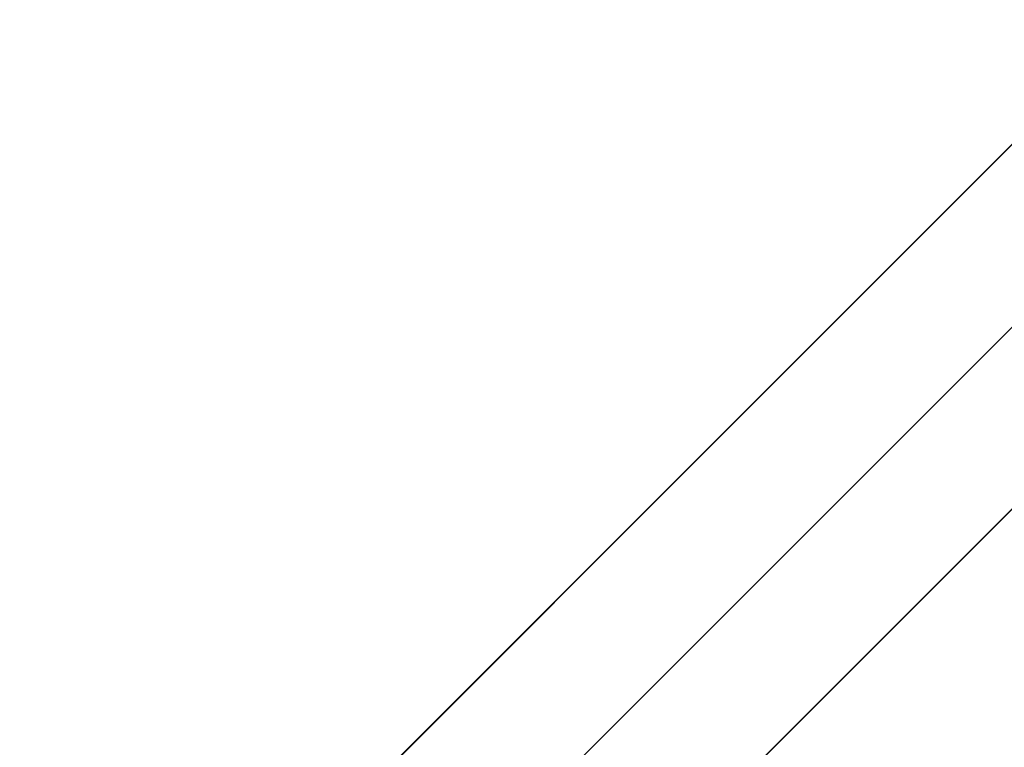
# Model space of a CAD drawing. Header units: millimetres. Extents: x -1690 to 192, y -898 to 54.
# Tile 114 of 256: x -1668.21 to -1662.49, y 44.3 to 48.53. Entities that reach past the tile are written whole.
import ezdxf

# ---------------------------------------------------------------- set-up
doc = ezdxf.new("R2010")
doc.units = ezdxf.units.MM
doc.header["$MEASUREMENT"] = 0
doc.layers.add('OVIDIO 186x93x72h', color=7, linetype='Continuous')

msp = doc.modelspace()

# ---------------------------------------------------------------- linework, layer by layer
at = {"layer": 'OVIDIO 186x93x72h', "extrusion": (0.999884, -0.000231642, 0.015217)}
for points in [[(53.4849, 22.5669), (42.5221, 742.6572)], [(51.985, 22.5431), (41.0221, 742.6402)]]:
    msp.add_lwpolyline(points, dxfattribs=at)
at = {"layer": 'OVIDIO 186x93x72h'}
for points in [[(-1656.9591, 53.2824), (-1689.4853, 20.7562)], [(-1689.4853, 20.7562), (-1656.9591, 53.2824)], [(-1656.4287, 52.7521), (-1688.955, 20.2259)], [(-1655.8984, 52.2218), (-1688.4247, 19.6955)], [(-1688.4247, 19.6955), (-1655.8984, 52.2218)], [(-1662.4391, 47.8024), (-1684.0052, 26.2363)], [(-1661.3785, 46.7417), (-1682.9446, 25.1756)]]:
    msp.add_lwpolyline(points, dxfattribs=at)
at = {"layer": 'OVIDIO 186x93x72h', "extrusion": (-0.000231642, 0.999884, 0.015217)}
for points in [[(1667.9094, 716.6406), (1656.9467, -3.4428)], [(1656.9467, -3.4428), (1667.9094, 716.6406)], [(1655.8863, -3.4266), (1666.849, 716.6568)], [(1666.849, 716.6568), (1655.8863, -3.4266)]]:
    msp.add_lwpolyline(points, dxfattribs=at)
at = {"layer": 'OVIDIO 186x93x72h', "extrusion": (0.999885, -0.000231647, 0.015188)}
for points in [[(52.8904, 22.4962), (41.9059, 742.5934)], [(41.9059, 742.5934), (52.8904, 22.4962)]]:
    msp.add_lwpolyline(points, dxfattribs=at)
at = {"layer": 'OVIDIO 186x93x72h', "extrusion": (0.999884, -0.000231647, 0.015199)}
for points in [[(40.8566, 742.6084), (51.8329, 22.5014)], [(51.8329, 22.5014), (40.8566, 742.6084)]]:
    msp.add_lwpolyline(points, dxfattribs=at)

doc.saveas('drawing.dxf')
